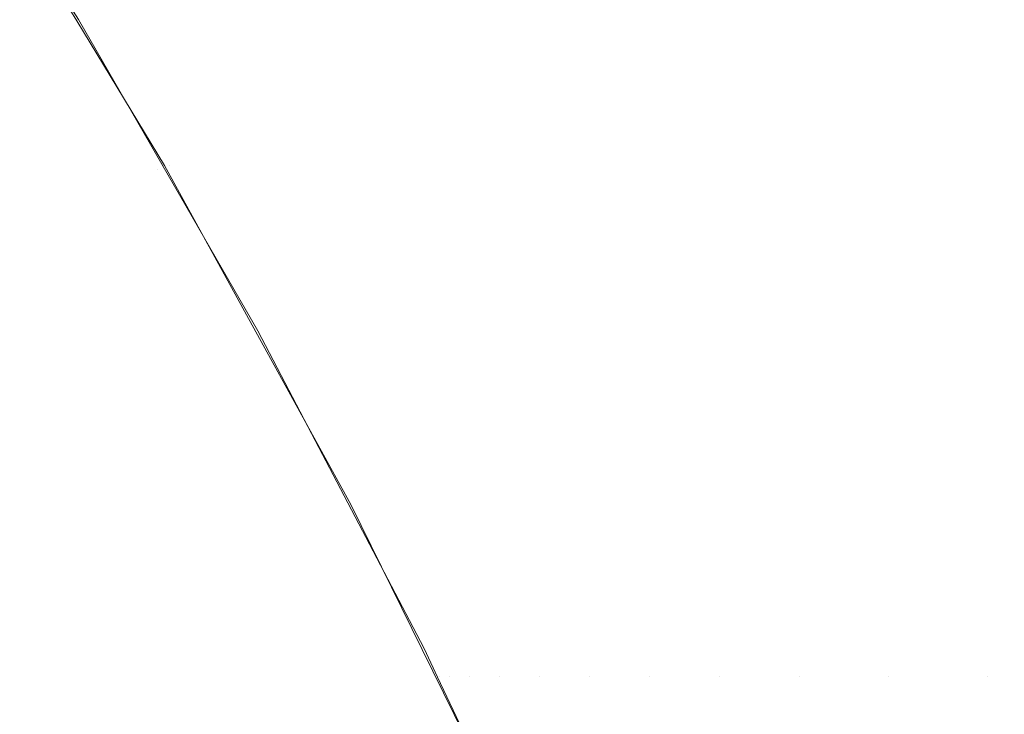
# Model space of a CAD drawing. Header units: centimetres. Extents: x -26.3 to 27.5, y 4.8 to 73.5.
# Tile 201 of 256: x -8.20157 to -8.19047, y 6.54402 to 6.55186. Entities that reach past the tile are written whole.
import ezdxf

# ---------------------------------------------------------------- set-up
doc = ezdxf.new("R2010")
doc.units = ezdxf.units.CM
doc.header["$LTSCALE"] = 2.54
doc.layers.add('Lucido design-1', color=7, linetype='Continuous')

# ---------------------------------------------------------------- blocks, each defined once
blk = doc.blocks.new('Gruppo-3-1')
at = {"color": 7, "linetype": 'Continuous', "lineweight": 9}
for points, invisible_edges in [([(-8.202198, 6.553942, -1479.714839), (-8.20307, 6.555286, -1479.514839), (-8.200905, 6.551857, -1479.514839)], 9), ([(-8.202198, 6.553942, -1515.814839), (-8.20307, 6.555286, -1515.614839), (-8.200905, 6.551857, -1515.614839)], 9), ([(-8.201558, 6.553019, -1515.611151), (-8.200905, 6.551857, -1515.614839), (-8.20307, 6.555286, -1515.614839)], 9), ([(-8.200017, 6.550164, -1479.719199), (-8.202278, 6.553891, -1479.719199), (-8.202198, 6.553942, -1479.714839), (-8.200925, 6.551844, -1479.714839)], 11), ([(-8.200017, 6.550164, -1515.819199), (-8.202278, 6.553891, -1515.819199), (-8.202198, 6.553942, -1515.814839), (-8.200925, 6.551844, -1515.814839)], 11), ([(-8.200905, 6.551857, -1479.514839), (-8.200925, 6.551844, -1479.714839), (-8.202198, 6.553942, -1479.714839)], 9), ([(-8.200905, 6.551857, -1515.614839), (-8.200925, 6.551844, -1515.814839), (-8.202198, 6.553942, -1515.814839)], 9), ([(-8.202278, 6.553891, -1479.719199), (-8.200017, 6.550164, -1479.719199), (-8.200248, 6.550031, -1479.723331), (-8.202503, 6.553748, -1479.723331)], 15), ([(-8.202278, 6.553891, -1515.819199), (-8.200017, 6.550164, -1515.819199), (-8.200248, 6.550031, -1515.823331), (-8.202503, 6.553748, -1515.823331)], 15), ([(-8.202503, 6.553748, -1479.723331), (-8.200248, 6.550031, -1479.723331), (-8.200626, 6.549813, -1479.727446), (-8.202871, 6.553513, -1479.727446)], 15), ([(-8.202503, 6.553748, -1515.823331), (-8.200248, 6.550031, -1515.823331), (-8.200626, 6.549813, -1515.827446), (-8.202871, 6.553513, -1515.827446)], 15), ([(-8.202871, 6.553513, -1479.727446), (-8.200626, 6.549813, -1479.727446), (-8.20115, 6.54951, -1479.731535), (-8.203382, 6.553188, -1479.731535)], 15), ([(-8.202871, 6.553513, -1515.827446), (-8.200626, 6.549813, -1515.827446), (-8.20115, 6.54951, -1515.831535), (-8.203382, 6.553188, -1515.831535)], 15), ([(-8.203382, 6.553188, -1479.731535), (-8.20115, 6.54951, -1479.731535), (-8.20182, 6.549123, -1479.735592), (-8.204034, 6.552772, -1479.735592)], 15), ([(-8.203382, 6.553188, -1515.831535), (-8.20115, 6.54951, -1515.831535), (-8.20182, 6.549123, -1515.835592), (-8.204034, 6.552772, -1515.835592)], 15), ([(-8.199877, 6.550212, -1479.511204), (-8.200905, 6.551857, -1479.514839), (-8.201558, 6.553019, -1479.511151)], 11), ([(-8.199702, 6.550212, -1479.507574), (-8.199877, 6.550212, -1479.511204), (-8.201558, 6.553019, -1479.511151), (-8.201381, 6.553019, -1479.507466)], 15), ([(-8.199877, 6.550212, -1515.611204), (-8.200905, 6.551857, -1515.614839), (-8.201558, 6.553019, -1515.611151)], 11), ([(-8.199702, 6.550212, -1515.607574), (-8.199877, 6.550212, -1515.611204), (-8.201558, 6.553019, -1515.611151), (-8.201381, 6.553019, -1515.607466)], 15), ([(-8.199411, 6.550212, -1479.50395), (-8.199702, 6.550212, -1479.507574), (-8.201381, 6.553019, -1479.507466), (-8.201085, 6.553019, -1479.503789)], 15), ([(-8.199411, 6.550212, -1515.60395), (-8.199702, 6.550212, -1515.607574), (-8.201381, 6.553019, -1515.607466), (-8.201085, 6.553019, -1515.603789)], 15), ([(-8.199004, 6.550212, -1479.500338), (-8.199411, 6.550212, -1479.50395), (-8.201085, 6.553019, -1479.503789), (-8.200672, 6.553019, -1479.500123)], 15), ([(-8.199004, 6.550212, -1515.600338), (-8.199411, 6.550212, -1515.60395), (-8.201085, 6.553019, -1515.603789), (-8.200672, 6.553019, -1515.600123)], 15), ([(-8.198481, 6.550212, -1479.496741), (-8.199004, 6.550212, -1479.500338), (-8.200672, 6.553019, -1479.500123), (-8.200142, 6.553019, -1479.496472)], 15), ([(-8.198481, 6.550212, -1515.596741), (-8.199004, 6.550212, -1515.600338), (-8.200672, 6.553019, -1515.600123), (-8.200142, 6.553019, -1515.596472)], 15), ([(-8.197844, 6.550212, -1479.493162), (-8.198481, 6.550212, -1479.496741), (-8.200142, 6.553019, -1479.496472), (-8.199495, 6.553019, -1479.492841)], 15), ([(-8.197844, 6.550212, -1515.593162), (-8.198481, 6.550212, -1515.596741), (-8.200142, 6.553019, -1515.596472), (-8.199495, 6.553019, -1515.592841)], 15), ([(-8.197092, 6.550212, -1479.489606), (-8.197844, 6.550212, -1479.493162), (-8.199495, 6.553019, -1479.492841), (-8.198732, 6.553019, -1479.489231)], 15), ([(-8.197092, 6.550212, -1515.589606), (-8.197844, 6.550212, -1515.593162), (-8.199495, 6.553019, -1515.592841), (-8.198732, 6.553019, -1515.589231)], 15), ([(-8.196226, 6.550212, -1479.486075), (-8.197092, 6.550212, -1479.489606), (-8.198732, 6.553019, -1479.489231), (-8.197853, 6.553019, -1479.485648)], 15), ([(-8.196226, 6.550212, -1515.586075), (-8.197092, 6.550212, -1515.589606), (-8.198732, 6.553019, -1515.589231), (-8.197853, 6.553019, -1515.585648)], 15), ([(-8.195248, 6.550212, -1479.482574), (-8.196226, 6.550212, -1479.486075), (-8.197853, 6.553019, -1479.485648), (-8.196861, 6.553019, -1479.482096)], 15), ([(-8.195248, 6.550212, -1515.582574), (-8.196226, 6.550212, -1515.586075), (-8.197853, 6.553019, -1515.585648), (-8.196861, 6.553019, -1515.582096)], 15), ([(-8.194158, 6.550212, -1479.479107), (-8.195248, 6.550212, -1479.482574), (-8.196861, 6.553019, -1479.482096), (-8.195755, 6.553019, -1479.478576)], 15), ([(-8.194158, 6.550212, -1515.579107), (-8.195248, 6.550212, -1515.582574), (-8.196861, 6.553019, -1515.582096), (-8.195755, 6.553019, -1515.578576)], 15), ([(-8.192957, 6.550212, -1479.475675), (-8.194158, 6.550212, -1479.479107), (-8.195755, 6.553019, -1479.478576), (-8.194536, 6.553019, -1479.475094)], 15), ([(-8.192957, 6.550212, -1515.575675), (-8.194158, 6.550212, -1515.579107), (-8.195755, 6.553019, -1515.578576), (-8.194536, 6.553019, -1515.575094)], 15), ([(-8.191647, 6.550212, -1479.472285), (-8.192957, 6.550212, -1479.475675), (-8.194536, 6.553019, -1479.475094), (-8.193207, 6.553019, -1479.471653)], 15), ([(-8.191647, 6.550212, -1515.572285), (-8.192957, 6.550212, -1515.575675), (-8.194536, 6.553019, -1515.575094), (-8.193207, 6.553019, -1515.571653)], 15), ([(-8.190229, 6.550212, -1479.468938), (-8.191647, 6.550212, -1479.472285), (-8.193207, 6.553019, -1479.471653), (-8.191768, 6.553019, -1479.468257)], 15), ([(-8.190229, 6.550212, -1515.568938), (-8.191647, 6.550212, -1515.572285), (-8.193207, 6.553019, -1515.571653), (-8.191768, 6.553019, -1515.568257)], 15), ([(-8.188705, 6.550212, -1479.465638), (-8.190229, 6.550212, -1479.468938), (-8.191768, 6.553019, -1479.468257), (-8.190221, 6.553019, -1479.464908)], 15), ([(-8.188705, 6.550212, -1515.565638), (-8.190229, 6.550212, -1515.568938), (-8.191768, 6.553019, -1515.568257), (-8.190221, 6.553019, -1515.564908)], 15), ([(-25.986537, 6.552741, -1479.029747), (-25.986537, 6.550202, -1479.028253), (27.113463, 6.550202, -1479.028253), (27.113463, 6.552741, -1479.029747)], 10), ([(-25.986537, 6.552741, -1515.129747), (-25.986537, 6.550202, -1515.128253), (27.113463, 6.550202, -1515.128253), (27.113463, 6.552741, -1515.129747)], 10), ([(-8.199935, 6.550212, -1479.714839), (-8.200925, 6.551844, -1479.714839), (-8.200905, 6.551857, -1479.514839)], 10), ([(-8.199935, 6.550212, -1515.814839), (-8.200925, 6.551844, -1515.814839), (-8.200905, 6.551857, -1515.614839)], 10), ([(-8.200925, 6.551844, -1479.714839), (-8.199935, 6.550212, -1479.714839), (-8.200017, 6.550164, -1479.719199)], 10), ([(-8.200925, 6.551844, -1515.814839), (-8.199935, 6.550212, -1515.814839), (-8.200017, 6.550164, -1515.819199)], 10), ([(-8.199935, 6.550212, -1479.714839), (-8.200905, 6.551857, -1479.514839), (-8.198884, 6.548346, -1479.514839)], 9), ([(-8.198884, 6.548346, -1479.514839), (-8.200905, 6.551857, -1479.514839), (-8.199877, 6.550212, -1479.511204)], 10), ([(-8.199935, 6.550212, -1515.814839), (-8.200905, 6.551857, -1515.614839), (-8.198884, 6.548346, -1515.614839)], 9), ([(-8.198884, 6.548346, -1515.614839), (-8.200905, 6.551857, -1515.614839), (-8.199877, 6.550212, -1515.611204)], 10), ([(27.113463, 6.549078, -1479.027592), (27.113463, 6.550202, -1479.028253), (-25.986537, 6.550202, -1479.028253), (-25.986537, 6.549078, -1479.027592)], 10), ([(27.113463, 6.549078, -1515.127592), (27.113463, 6.550202, -1515.128253), (-25.986537, 6.550202, -1515.128253), (-25.986537, 6.549078, -1515.127592)], 10), ([(-8.200017, 6.550164, -1479.719199), (-8.197921, 6.546343, -1479.719199), (-8.198157, 6.54622, -1479.723331), (-8.200248, 6.550031, -1479.723331)], 15), ([(-8.200017, 6.550164, -1515.819199), (-8.197921, 6.546343, -1515.819199), (-8.198157, 6.54622, -1515.823331), (-8.200248, 6.550031, -1515.823331)], 15), ([(-8.200017, 6.550164, -1479.719199), (-8.199935, 6.550212, -1479.714839), (-8.198905, 6.548335, -1479.714839)], 9), ([(-8.200017, 6.550164, -1515.819199), (-8.199935, 6.550212, -1515.814839), (-8.198905, 6.548335, -1515.814839)], 9), ([(-8.198905, 6.548335, -1479.714839), (-8.197836, 6.546387, -1479.714839), (-8.197921, 6.546343, -1479.719199), (-8.200017, 6.550164, -1479.719199)], 14), ([(-8.198905, 6.548335, -1515.814839), (-8.197836, 6.546387, -1515.814839), (-8.197921, 6.546343, -1515.819199), (-8.200017, 6.550164, -1515.819199)], 14), ([(-8.198884, 6.548346, -1479.514839), (-8.198905, 6.548335, -1479.714839), (-8.199935, 6.550212, -1479.714839)], 9), ([(-8.198884, 6.548346, -1515.614839), (-8.198905, 6.548335, -1515.814839), (-8.199935, 6.550212, -1515.814839)], 9), ([(-8.199877, 6.550212, -1479.511204), (-8.198288, 6.547352, -1479.511255), (-8.198884, 6.548346, -1479.514839)], 11), ([(-8.198116, 6.547352, -1479.507675), (-8.198288, 6.547352, -1479.511255), (-8.199877, 6.550212, -1479.511204), (-8.199702, 6.550212, -1479.507574)], 15), ([(-8.199877, 6.550212, -1515.611204), (-8.198288, 6.547352, -1515.611255), (-8.198884, 6.548346, -1515.614839)], 11), ([(-8.198116, 6.547352, -1515.607675), (-8.198288, 6.547352, -1515.611255), (-8.199877, 6.550212, -1515.611204), (-8.199702, 6.550212, -1515.607574)], 15), ([(-8.197829, 6.547352, -1479.504103), (-8.198116, 6.547352, -1479.507675), (-8.199702, 6.550212, -1479.507574), (-8.199411, 6.550212, -1479.50395)], 15), ([(-8.197829, 6.547352, -1515.604103), (-8.198116, 6.547352, -1515.607675), (-8.199702, 6.550212, -1515.607574), (-8.199411, 6.550212, -1515.60395)], 15), ([(-8.197427, 6.547352, -1479.500541), (-8.197829, 6.547352, -1479.504103), (-8.199411, 6.550212, -1479.50395), (-8.199004, 6.550212, -1479.500338)], 15), ([(-8.197427, 6.547352, -1515.600541), (-8.197829, 6.547352, -1515.604103), (-8.199411, 6.550212, -1515.60395), (-8.199004, 6.550212, -1515.600338)], 15), ([(-8.196912, 6.547352, -1479.496994), (-8.197427, 6.547352, -1479.500541), (-8.199004, 6.550212, -1479.500338), (-8.198481, 6.550212, -1479.496741)], 15), ([(-8.196912, 6.547352, -1515.596994), (-8.197427, 6.547352, -1515.600541), (-8.199004, 6.550212, -1515.600338), (-8.198481, 6.550212, -1515.596741)], 15), ([(-8.196283, 6.547352, -1479.493466), (-8.196912, 6.547352, -1479.496994), (-8.198481, 6.550212, -1479.496741), (-8.197844, 6.550212, -1479.493162)], 15), ([(-8.196283, 6.547352, -1515.593466), (-8.196912, 6.547352, -1515.596994), (-8.198481, 6.550212, -1515.596741), (-8.197844, 6.550212, -1515.593162)], 15), ([(-8.195542, 6.547352, -1479.489959), (-8.196283, 6.547352, -1479.493466), (-8.197844, 6.550212, -1479.493162), (-8.197092, 6.550212, -1479.489606)], 15), ([(-8.195542, 6.547352, -1515.589959), (-8.196283, 6.547352, -1515.593466), (-8.197844, 6.550212, -1515.593162), (-8.197092, 6.550212, -1515.589606)], 15), ([(-8.194689, 6.547352, -1479.486478), (-8.195542, 6.547352, -1479.489959), (-8.197092, 6.550212, -1479.489606), (-8.196226, 6.550212, -1479.486075)], 15), ([(-8.194689, 6.547352, -1515.586478), (-8.195542, 6.547352, -1515.589959), (-8.197092, 6.550212, -1515.589606), (-8.196226, 6.550212, -1515.586075)], 15), ([(-8.193724, 6.547352, -1479.483027), (-8.194689, 6.547352, -1479.486478), (-8.196226, 6.550212, -1479.486075), (-8.195248, 6.550212, -1479.482574)], 15), ([(-8.193724, 6.547352, -1515.583027), (-8.194689, 6.547352, -1515.586478), (-8.196226, 6.550212, -1515.586075), (-8.195248, 6.550212, -1515.582574)], 15), ([(-8.192649, 6.547352, -1479.479607), (-8.193724, 6.547352, -1479.483027), (-8.195248, 6.550212, -1479.482574), (-8.194158, 6.550212, -1479.479107)], 15), ([(-8.192649, 6.547352, -1515.579607), (-8.193724, 6.547352, -1515.583027), (-8.195248, 6.550212, -1515.582574), (-8.194158, 6.550212, -1515.579107)], 15), ([(-8.191466, 6.547352, -1479.476224), (-8.192649, 6.547352, -1479.479607), (-8.194158, 6.550212, -1479.479107), (-8.192957, 6.550212, -1479.475675)], 15), ([(-8.191466, 6.547352, -1515.576224), (-8.192649, 6.547352, -1515.579607), (-8.194158, 6.550212, -1515.579107), (-8.192957, 6.550212, -1515.575675)], 15), ([(-8.190174, 6.547352, -1479.472881), (-8.191466, 6.547352, -1479.476224), (-8.192957, 6.550212, -1479.475675), (-8.191647, 6.550212, -1479.472285)], 15), ([(-8.190174, 6.547352, -1515.572881), (-8.191466, 6.547352, -1515.576224), (-8.192957, 6.550212, -1515.575675), (-8.191647, 6.550212, -1515.572285)], 15), ([(-8.188776, 6.547352, -1479.469581), (-8.190174, 6.547352, -1479.472881), (-8.191647, 6.550212, -1479.472285), (-8.190229, 6.550212, -1479.468938)], 15), ([(-8.188776, 6.547352, -1515.569581), (-8.190174, 6.547352, -1515.572881), (-8.191647, 6.550212, -1515.572285), (-8.190229, 6.550212, -1515.568938)], 15), ([(-8.200248, 6.550031, -1479.723331), (-8.198157, 6.54622, -1479.723331), (-8.198544, 6.546018, -1479.727446), (-8.200626, 6.549813, -1479.727446)], 15), ([(-8.200248, 6.550031, -1515.823331), (-8.198157, 6.54622, -1515.823331), (-8.198544, 6.546018, -1515.827446), (-8.200626, 6.549813, -1515.827446)], 15), ([(-8.200626, 6.549813, -1479.727446), (-8.198544, 6.546018, -1479.727446), (-8.199081, 6.545739, -1479.731535), (-8.20115, 6.54951, -1479.731535)], 15), ([(-8.200626, 6.549813, -1515.827446), (-8.198544, 6.546018, -1515.827446), (-8.199081, 6.545739, -1515.831535), (-8.20115, 6.54951, -1515.831535)], 15), ([(-8.20115, 6.54951, -1479.731535), (-8.199081, 6.545739, -1479.731535), (-8.199767, 6.545382, -1479.735592), (-8.20182, 6.549123, -1479.735592)], 15), ([(-8.20115, 6.54951, -1515.831535), (-8.199081, 6.545739, -1515.831535), (-8.199767, 6.545382, -1515.835592), (-8.20182, 6.549123, -1515.835592)], 15), ([(-25.986537, 6.549078, -1479.027592), (-25.986537, 6.546378, -1479.026154), (27.113463, 6.546378, -1479.026154), (27.113463, 6.549078, -1479.027592)], 10), ([(-25.986537, 6.549078, -1515.127592), (-25.986537, 6.546378, -1515.126154), (27.113463, 6.546378, -1515.126154), (27.113463, 6.549078, -1515.127592)], 10), ([(-8.20182, 6.549123, -1479.735592), (-8.199767, 6.545382, -1479.735592), (-8.200601, 6.544948, -1479.739611), (-8.202634, 6.548654, -1479.739611)], 15), ([(-8.20182, 6.549123, -1515.835592), (-8.199767, 6.545382, -1515.835592), (-8.200601, 6.544948, -1515.839611), (-8.202634, 6.548654, -1515.839611)], 15), ([(-8.202634, 6.548654, -1479.739611), (-8.200601, 6.544948, -1479.739611), (-8.20158, 6.544438, -1479.743584), (-8.20359, 6.548102, -1479.743584)], 15), ([(-8.202634, 6.548654, -1515.839611), (-8.200601, 6.544948, -1515.839611), (-8.20158, 6.544438, -1515.843584), (-8.20359, 6.548102, -1515.843584)], 15), ([(-8.198905, 6.548335, -1479.714839), (-8.198884, 6.548346, -1479.514839), (-8.19836, 6.547344, -1479.514839)], 9), ([(-8.198905, 6.548335, -1515.814839), (-8.198884, 6.548346, -1515.614839), (-8.19836, 6.547344, -1515.614839)], 9), ([(-8.19836, 6.547344, -1479.514839), (-8.197836, 6.546387, -1479.714839), (-8.198905, 6.548335, -1479.714839)], 9), ([(-8.19836, 6.547344, -1515.614839), (-8.197836, 6.546387, -1515.814839), (-8.198905, 6.548335, -1515.814839)], 9), ([(-8.198288, 6.547352, -1479.511255), (-8.19836, 6.547344, -1479.514839), (-8.198884, 6.548346, -1479.514839)], 9), ([(-8.198288, 6.547352, -1515.611255), (-8.19836, 6.547344, -1515.614839), (-8.198884, 6.548346, -1515.614839)], 9), ([(-8.19836, 6.547344, -1479.514839), (-8.198288, 6.547352, -1479.511255), (-8.196836, 6.544441, -1479.513071)], 11), ([(-8.19836, 6.547344, -1515.614839), (-8.198288, 6.547352, -1515.611255), (-8.196836, 6.544441, -1515.613071)], 11), ([(-8.197836, 6.546387, -1479.714839), (-8.19836, 6.547344, -1479.514839), (-8.197008, 6.54476, -1479.514839)], 9), ([(-8.196836, 6.544441, -1479.513071), (-8.197008, 6.54476, -1479.514839), (-8.19836, 6.547344, -1479.514839)], 9), ([(-8.197836, 6.546387, -1515.814839), (-8.19836, 6.547344, -1515.614839), (-8.197008, 6.54476, -1515.614839)], 9), ([(-8.196836, 6.544441, -1515.613071), (-8.197008, 6.54476, -1515.614839), (-8.19836, 6.547344, -1515.614839)], 9), ([(-8.198288, 6.547352, -1479.511255), (-8.196793, 6.544441, -1479.511303), (-8.196836, 6.544441, -1479.513071)], 11), ([(-8.196723, 6.544441, -1479.509536), (-8.196793, 6.544441, -1479.511303), (-8.198288, 6.547352, -1479.511255), (-8.198116, 6.547352, -1479.507675)], 15), ([(-8.198288, 6.547352, -1515.611255), (-8.196793, 6.544441, -1515.611303), (-8.196836, 6.544441, -1515.613071)], 11), ([(-8.196723, 6.544441, -1515.609536), (-8.196793, 6.544441, -1515.611303), (-8.198288, 6.547352, -1515.611255), (-8.198116, 6.547352, -1515.607675)], 15), ([(-8.198116, 6.547352, -1479.507675), (-8.196623, 6.544441, -1479.507771), (-8.196723, 6.544441, -1479.509536)], 11), ([(-8.196496, 6.544441, -1479.506007), (-8.196623, 6.544441, -1479.507771), (-8.198116, 6.547352, -1479.507675), (-8.197829, 6.547352, -1479.504103)], 15), ([(-8.198116, 6.547352, -1515.607675), (-8.196623, 6.544441, -1515.607771), (-8.196723, 6.544441, -1515.609536)], 11), ([(-8.196496, 6.544441, -1515.606007), (-8.196623, 6.544441, -1515.607771), (-8.198116, 6.547352, -1515.607675), (-8.197829, 6.547352, -1515.604103)], 15), ([(-8.197829, 6.547352, -1479.504103), (-8.19634, 6.544441, -1479.504246), (-8.196496, 6.544441, -1479.506007)], 11), ([(-8.196156, 6.544441, -1479.502487), (-8.19634, 6.544441, -1479.504246), (-8.197829, 6.547352, -1479.504103), (-8.197427, 6.547352, -1479.500541)], 15), ([(-8.197829, 6.547352, -1515.604103), (-8.19634, 6.544441, -1515.604246), (-8.196496, 6.544441, -1515.606007)], 11), ([(-8.196156, 6.544441, -1515.602487), (-8.19634, 6.544441, -1515.604246), (-8.197829, 6.547352, -1515.604103), (-8.197427, 6.547352, -1515.600541)], 15), ([(-8.197427, 6.547352, -1479.500541), (-8.195944, 6.544441, -1479.500733), (-8.196156, 6.544441, -1479.502487)], 11), ([(-8.195704, 6.544441, -1479.49898), (-8.195944, 6.544441, -1479.500733), (-8.197427, 6.547352, -1479.500541), (-8.196912, 6.547352, -1479.496994)], 15), ([(-8.197427, 6.547352, -1515.600541), (-8.195944, 6.544441, -1515.600733), (-8.196156, 6.544441, -1515.602487)], 11), ([(-8.195704, 6.544441, -1515.59898), (-8.195944, 6.544441, -1515.600733), (-8.197427, 6.547352, -1515.600541), (-8.196912, 6.547352, -1515.596994)], 15), ([(-8.196912, 6.547352, -1479.496994), (-8.195436, 6.544441, -1479.497233), (-8.195704, 6.544441, -1479.49898)], 11), ([(-8.19514, 6.544441, -1479.495489), (-8.195436, 6.544441, -1479.497233), (-8.196912, 6.547352, -1479.496994), (-8.196283, 6.547352, -1479.493466)], 15), ([(-8.196912, 6.547352, -1515.596994), (-8.195436, 6.544441, -1515.597233), (-8.195704, 6.544441, -1515.59898)], 11), ([(-8.19514, 6.544441, -1515.595489), (-8.195436, 6.544441, -1515.597233), (-8.196912, 6.547352, -1515.596994), (-8.196283, 6.547352, -1515.593466)], 15), ([(-8.196283, 6.547352, -1479.493466), (-8.194816, 6.544441, -1479.493752), (-8.19514, 6.544441, -1479.495489)], 11), ([(-8.194464, 6.544441, -1479.492018), (-8.194816, 6.544441, -1479.493752), (-8.196283, 6.547352, -1479.493466), (-8.195542, 6.547352, -1479.489959)], 15), ([(-8.196283, 6.547352, -1515.593466), (-8.194816, 6.544441, -1515.593752), (-8.19514, 6.544441, -1515.595489)], 11), ([(-8.194464, 6.544441, -1515.592018), (-8.194816, 6.544441, -1515.593752), (-8.196283, 6.547352, -1515.593466), (-8.195542, 6.547352, -1515.589959)], 15), ([(-8.195542, 6.547352, -1479.489959), (-8.194084, 6.544441, -1479.490292), (-8.194464, 6.544441, -1479.492018)], 11), ([(-8.193677, 6.544441, -1479.48857), (-8.194084, 6.544441, -1479.490292), (-8.195542, 6.547352, -1479.489959), (-8.194689, 6.547352, -1479.486478)], 15), ([(-8.195542, 6.547352, -1515.589959), (-8.194084, 6.544441, -1515.590292), (-8.194464, 6.544441, -1515.592018)], 11), ([(-8.193677, 6.544441, -1515.58857), (-8.194084, 6.544441, -1515.590292), (-8.195542, 6.547352, -1515.589959), (-8.194689, 6.547352, -1515.586478)], 15), ([(-8.194689, 6.547352, -1479.486478), (-8.193242, 6.544441, -1479.486858), (-8.193677, 6.544441, -1479.48857)], 11), ([(-8.19278, 6.544441, -1479.485149), (-8.193242, 6.544441, -1479.486858), (-8.194689, 6.547352, -1479.486478), (-8.193724, 6.547352, -1479.483027)], 15), ([(-8.194689, 6.547352, -1515.586478), (-8.193242, 6.544441, -1515.586858), (-8.193677, 6.544441, -1515.58857)], 11), ([(-8.19278, 6.544441, -1515.585149), (-8.193242, 6.544441, -1515.586858), (-8.194689, 6.547352, -1515.586478), (-8.193724, 6.547352, -1515.583027)], 15), ([(-8.193724, 6.547352, -1479.483027), (-8.192291, 6.544441, -1479.483452), (-8.19278, 6.544441, -1479.485149)], 11), ([(-8.191773, 6.544441, -1479.481759), (-8.192291, 6.544441, -1479.483452), (-8.193724, 6.547352, -1479.483027), (-8.192649, 6.547352, -1479.479607)], 15), ([(-8.193724, 6.547352, -1515.583027), (-8.192291, 6.544441, -1515.583452), (-8.19278, 6.544441, -1515.585149)], 11), ([(-8.191773, 6.544441, -1515.581759), (-8.192291, 6.544441, -1515.583452), (-8.193724, 6.547352, -1515.583027), (-8.192649, 6.547352, -1515.579607)], 15), ([(-8.192649, 6.547352, -1479.479607), (-8.19123, 6.544441, -1479.480079), (-8.191773, 6.544441, -1479.481759)], 11), ([(-8.190659, 6.544441, -1479.478403), (-8.19123, 6.544441, -1479.480079), (-8.192649, 6.547352, -1479.479607), (-8.191466, 6.547352, -1479.476224)], 15), ([(-8.192649, 6.547352, -1515.579607), (-8.19123, 6.544441, -1515.580079), (-8.191773, 6.544441, -1515.581759)], 11), ([(-8.190659, 6.544441, -1515.578403), (-8.19123, 6.544441, -1515.580079), (-8.192649, 6.547352, -1515.579607), (-8.191466, 6.547352, -1515.576224)], 15), ([(-8.191466, 6.547352, -1479.476224), (-8.190062, 6.544441, -1479.476741), (-8.190659, 6.544441, -1479.478403)], 11), ([(-8.189438, 6.544441, -1479.475084), (-8.190062, 6.544441, -1479.476741), (-8.191466, 6.547352, -1479.476224), (-8.190174, 6.547352, -1479.472881)], 15), ([(-8.191466, 6.547352, -1515.576224), (-8.190062, 6.544441, -1515.576741), (-8.190659, 6.544441, -1515.578403)], 11), ([(-8.189438, 6.544441, -1515.575084), (-8.190062, 6.544441, -1515.576741), (-8.191466, 6.547352, -1515.576224), (-8.190174, 6.547352, -1515.572881)], 15), ([(27.113463, 6.545323, -1479.025592), (27.113463, 6.546378, -1479.026154), (-25.986537, 6.546378, -1479.026154), (-25.986537, 6.545323, -1479.025592)], 10), ([(27.113463, 6.545323, -1515.125592), (27.113463, 6.546378, -1515.126154), (-25.986537, 6.546378, -1515.126154), (-25.986537, 6.545323, -1515.125592)], 10), ([(-8.197921, 6.546343, -1479.719199), (-8.197836, 6.546387, -1479.714839), (-8.197029, 6.54475, -1479.714839)], 9), ([(-8.197921, 6.546343, -1515.819199), (-8.197836, 6.546387, -1515.814839), (-8.197029, 6.54475, -1515.814839)], 9), ([(-8.197008, 6.54476, -1479.514839), (-8.197029, 6.54475, -1479.714839), (-8.197836, 6.546387, -1479.714839)], 9), ([(-8.197008, 6.54476, -1515.614839), (-8.197029, 6.54475, -1515.814839), (-8.197836, 6.546387, -1515.814839)], 9), ([(-8.197921, 6.546343, -1479.719199), (-8.195993, 6.542434, -1479.719199), (-8.196234, 6.542321, -1479.723331), (-8.198157, 6.54622, -1479.723331)], 15), ([(-8.197921, 6.546343, -1515.819199), (-8.195993, 6.542434, -1515.819199), (-8.196234, 6.542321, -1515.823331), (-8.198157, 6.54622, -1515.823331)], 15), ([(-8.197029, 6.54475, -1479.714839), (-8.195907, 6.542474, -1479.714839), (-8.195993, 6.542434, -1479.719199), (-8.197921, 6.546343, -1479.719199)], 14), ([(-8.197029, 6.54475, -1515.814839), (-8.195907, 6.542474, -1515.814839), (-8.195993, 6.542434, -1515.819199), (-8.197921, 6.546343, -1515.819199)], 14), ([(-8.198157, 6.54622, -1479.723331), (-8.196234, 6.542321, -1479.723331), (-8.19663, 6.542137, -1479.727446), (-8.198544, 6.546018, -1479.727446)], 15), ([(-8.198157, 6.54622, -1515.823331), (-8.196234, 6.542321, -1515.823331), (-8.19663, 6.542137, -1515.827446), (-8.198544, 6.546018, -1515.827446)], 15), ([(-8.198544, 6.546018, -1479.727446), (-8.19663, 6.542137, -1479.727446), (-8.197179, 6.541881, -1479.731535), (-8.199081, 6.545739, -1479.731535)], 15), ([(-8.198544, 6.546018, -1515.827446), (-8.19663, 6.542137, -1515.827446), (-8.197179, 6.541881, -1515.831535), (-8.199081, 6.545739, -1515.831535)], 15), ([(-8.199081, 6.545739, -1479.731535), (-8.197179, 6.541881, -1479.731535), (-8.19788, 6.541554, -1479.735592), (-8.199767, 6.545382, -1479.735592)], 15), ([(-8.199081, 6.545739, -1515.831535), (-8.197179, 6.541881, -1515.831535), (-8.19788, 6.541554, -1515.835592), (-8.199767, 6.545382, -1515.835592)], 15), ([(-8.199767, 6.545382, -1479.735592), (-8.19788, 6.541554, -1479.735592), (-8.198731, 6.541157, -1479.739611), (-8.200601, 6.544948, -1479.739611)], 15), ([(-8.199767, 6.545382, -1515.835592), (-8.19788, 6.541554, -1515.835592), (-8.198731, 6.541157, -1515.839611), (-8.200601, 6.544948, -1515.839611)], 15), ([(-25.986537, 6.545323, -1479.025592), (-25.986537, 6.542466, -1479.024224), (27.113463, 6.542466, -1479.024224), (27.113463, 6.545323, -1479.025592)], 10), ([(-25.986537, 6.545323, -1515.125592), (-25.986537, 6.542466, -1515.124224), (27.113463, 6.542466, -1515.124224), (27.113463, 6.545323, -1515.125592)], 10), ([(-8.200601, 6.544948, -1479.739611), (-8.198731, 6.541157, -1479.739611), (-8.199731, 6.54069, -1479.743584), (-8.20158, 6.544438, -1479.743584)], 15), ([(-8.200601, 6.544948, -1515.839611), (-8.198731, 6.541157, -1515.839611), (-8.199731, 6.54069, -1515.843584), (-8.20158, 6.544438, -1515.843584)], 15), ([(-8.197029, 6.54475, -1479.714839), (-8.197008, 6.54476, -1479.514839), (-8.196856, 6.544438, -1479.514839)], 9), ([(-8.195907, 6.542474, -1515.814839), (-8.197029, 6.54475, -1515.814839), (-8.197008, 6.54476, -1515.614839), (-8.196856, 6.544438, -1515.614839)], 10), ([(-8.195907, 6.542474, -1479.714839), (-8.197029, 6.54475, -1479.714839), (-8.196856, 6.544438, -1479.514839)], 10), ([(-8.196836, 6.544441, -1479.513071), (-8.196856, 6.544438, -1479.514839), (-8.197008, 6.54476, -1479.514839)], 9), ([(-8.196836, 6.544441, -1515.613071), (-8.196856, 6.544438, -1515.614839), (-8.197008, 6.54476, -1515.614839)], 9), ([(-8.20158, 6.544438, -1479.743584), (-8.199731, 6.54069, -1479.743584), (-8.200878, 6.540156, -1479.747504), (-8.202702, 6.543854, -1479.747504)], 15), ([(-8.20158, 6.544438, -1515.843584), (-8.199731, 6.54069, -1515.843584), (-8.200878, 6.540156, -1515.847504), (-8.202702, 6.543854, -1515.847504)], 15), ([(-8.195437, 6.541483, -1479.513093), (-8.195281, 6.541106, -1479.514839), (-8.196856, 6.544438, -1479.514839), (-8.196836, 6.544441, -1479.513071)], 13), ([(-8.195437, 6.541483, -1515.613093), (-8.195281, 6.541106, -1515.614839), (-8.196856, 6.544438, -1515.614839), (-8.196836, 6.544441, -1515.613071)], 13), ([(-8.196856, 6.544438, -1479.514839), (-8.195281, 6.541106, -1479.514839), (-8.195907, 6.542474, -1479.714839)], 10), ([(-8.196856, 6.544438, -1515.614839), (-8.195281, 6.541106, -1515.614839), (-8.195907, 6.542474, -1515.814839)], 10), ([(-8.196836, 6.544441, -1479.513071), (-8.196793, 6.544441, -1479.511303), (-8.195395, 6.541483, -1479.511348), (-8.195437, 6.541483, -1479.513093)], 15), ([(-8.196836, 6.544441, -1515.613071), (-8.196793, 6.544441, -1515.611303), (-8.195395, 6.541483, -1515.611348), (-8.195437, 6.541483, -1515.613093)], 15), ([(-8.195325, 6.541483, -1479.509604), (-8.195395, 6.541483, -1479.511348), (-8.196793, 6.544441, -1479.511303), (-8.196723, 6.544441, -1479.509536)], 15), ([(-8.195325, 6.541483, -1515.609604), (-8.195395, 6.541483, -1515.611348), (-8.196793, 6.544441, -1515.611303), (-8.196723, 6.544441, -1515.609536)], 15), ([(-8.196723, 6.544441, -1479.509536), (-8.196623, 6.544441, -1479.507771), (-8.195227, 6.541483, -1479.507861), (-8.195325, 6.541483, -1479.509604)], 15), ([(-8.196723, 6.544441, -1515.609536), (-8.196623, 6.544441, -1515.607771), (-8.195227, 6.541483, -1515.607861), (-8.195325, 6.541483, -1515.609604)], 15), ([(-8.195101, 6.541483, -1479.506119), (-8.195227, 6.541483, -1479.507861), (-8.196623, 6.544441, -1479.507771), (-8.196496, 6.544441, -1479.506007)], 15), ([(-8.195101, 6.541483, -1515.606119), (-8.195227, 6.541483, -1515.607861), (-8.196623, 6.544441, -1515.607771), (-8.196496, 6.544441, -1515.606007)], 15), ([(-8.196496, 6.544441, -1479.506007), (-8.19634, 6.544441, -1479.504246), (-8.194948, 6.541483, -1479.504381), (-8.195101, 6.541483, -1479.506119)], 15), ([(-8.196496, 6.544441, -1515.606007), (-8.19634, 6.544441, -1515.604246), (-8.194948, 6.541483, -1515.604381), (-8.195101, 6.541483, -1515.606119)], 15), ([(-8.194766, 6.541483, -1479.502644), (-8.194948, 6.541483, -1479.504381), (-8.19634, 6.544441, -1479.504246), (-8.196156, 6.544441, -1479.502487)], 15), ([(-8.194766, 6.541483, -1515.602644), (-8.194948, 6.541483, -1515.604381), (-8.19634, 6.544441, -1515.604246), (-8.196156, 6.544441, -1515.602487)], 15), ([(-8.196156, 6.544441, -1479.502487), (-8.195944, 6.544441, -1479.500733), (-8.194557, 6.541483, -1479.500911), (-8.194766, 6.541483, -1479.502644)], 15), ([(-8.196156, 6.544441, -1515.602487), (-8.195944, 6.544441, -1515.600733), (-8.194557, 6.541483, -1515.600911), (-8.194766, 6.541483, -1515.602644)], 15), ([(-8.19432, 6.541483, -1479.499181), (-8.194557, 6.541483, -1479.500911), (-8.195944, 6.544441, -1479.500733), (-8.195704, 6.544441, -1479.49898)], 15), ([(-8.19432, 6.541483, -1515.599181), (-8.194557, 6.541483, -1515.600911), (-8.195944, 6.544441, -1515.600733), (-8.195704, 6.544441, -1515.59898)], 15), ([(-8.195704, 6.544441, -1479.49898), (-8.195436, 6.544441, -1479.497233), (-8.194055, 6.541483, -1479.497456), (-8.19432, 6.541483, -1479.499181)], 15), ([(-8.195704, 6.544441, -1515.59898), (-8.195436, 6.544441, -1515.597233), (-8.194055, 6.541483, -1515.597456), (-8.19432, 6.541483, -1515.599181)], 15), ([(-8.193762, 6.541483, -1479.495734), (-8.194055, 6.541483, -1479.497456), (-8.195436, 6.544441, -1479.497233), (-8.19514, 6.544441, -1479.495489)], 15), ([(-8.193762, 6.541483, -1515.595734), (-8.194055, 6.541483, -1515.597456), (-8.195436, 6.544441, -1515.597233), (-8.19514, 6.544441, -1515.595489)], 15), ([(-8.19514, 6.544441, -1479.495489), (-8.194816, 6.544441, -1479.493752), (-8.193443, 6.541483, -1479.494019), (-8.193762, 6.541483, -1479.495734)], 15), ([(-8.19514, 6.544441, -1515.595489), (-8.194816, 6.544441, -1515.593752), (-8.193443, 6.541483, -1515.594019), (-8.193762, 6.541483, -1515.595734)], 15), ([(-8.193095, 6.541483, -1479.492307), (-8.193443, 6.541483, -1479.494019), (-8.194816, 6.544441, -1479.493752), (-8.194464, 6.544441, -1479.492018)], 15), ([(-8.193095, 6.541483, -1515.592307), (-8.193443, 6.541483, -1515.594019), (-8.194816, 6.544441, -1515.593752), (-8.194464, 6.544441, -1515.592018)], 15), ([(-8.194464, 6.544441, -1479.492018), (-8.194084, 6.544441, -1479.490292), (-8.19272, 6.541483, -1479.490603), (-8.193095, 6.541483, -1479.492307)], 15), ([(-8.194464, 6.544441, -1515.592018), (-8.194084, 6.544441, -1515.590292), (-8.19272, 6.541483, -1515.590603), (-8.193095, 6.541483, -1515.592307)], 15), ([(-8.192318, 6.541483, -1479.488903), (-8.19272, 6.541483, -1479.490603), (-8.194084, 6.544441, -1479.490292), (-8.193677, 6.544441, -1479.48857)], 15), ([(-8.192318, 6.541483, -1515.588903), (-8.19272, 6.541483, -1515.590603), (-8.194084, 6.544441, -1515.590292), (-8.193677, 6.544441, -1515.58857)], 15), ([(-8.193677, 6.544441, -1479.48857), (-8.193242, 6.544441, -1479.486858), (-8.191889, 6.541483, -1479.487213), (-8.192318, 6.541483, -1479.488903)], 15), ([(-8.193677, 6.544441, -1515.58857), (-8.193242, 6.544441, -1515.586858), (-8.191889, 6.541483, -1515.587213), (-8.192318, 6.541483, -1515.588903)], 15), ([(-8.191432, 6.541483, -1479.485526), (-8.191889, 6.541483, -1479.487213), (-8.193242, 6.544441, -1479.486858), (-8.19278, 6.544441, -1479.485149)], 15), ([(-8.191432, 6.541483, -1515.585526), (-8.191889, 6.541483, -1515.587213), (-8.193242, 6.544441, -1515.586858), (-8.19278, 6.544441, -1515.585149)], 15), ([(-8.19278, 6.544441, -1479.485149), (-8.192291, 6.544441, -1479.483452), (-8.190949, 6.541483, -1479.48385), (-8.191432, 6.541483, -1479.485526)], 15), ([(-8.19278, 6.544441, -1515.585149), (-8.192291, 6.544441, -1515.583452), (-8.190949, 6.541483, -1515.58385), (-8.191432, 6.541483, -1515.585526)], 15), ([(-8.190439, 6.541483, -1479.482179), (-8.190949, 6.541483, -1479.48385), (-8.192291, 6.544441, -1479.483452), (-8.191773, 6.544441, -1479.481759)], 15), ([(-8.190439, 6.541483, -1515.582179), (-8.190949, 6.541483, -1515.58385), (-8.192291, 6.544441, -1515.583452), (-8.191773, 6.544441, -1515.581759)], 15), ([(-8.191773, 6.544441, -1479.481759), (-8.19123, 6.544441, -1479.480079), (-8.189902, 6.541483, -1479.480519), (-8.190439, 6.541483, -1479.482179)], 15), ([(-8.191773, 6.544441, -1515.581759), (-8.19123, 6.544441, -1515.580079), (-8.189902, 6.541483, -1515.580519), (-8.190439, 6.541483, -1515.582179)], 15), ([(-8.189338, 6.541483, -1479.478865), (-8.189902, 6.541483, -1479.480519), (-8.19123, 6.544441, -1479.480079), (-8.190659, 6.544441, -1479.478403)], 15), ([(-8.189338, 6.541483, -1515.578865), (-8.189902, 6.541483, -1515.580519), (-8.19123, 6.544441, -1515.580079), (-8.190659, 6.544441, -1515.578403)], 15), ([(-8.190659, 6.544441, -1479.478403), (-8.190062, 6.544441, -1479.476741), (-8.188749, 6.541483, -1479.477224), (-8.189338, 6.541483, -1479.478865)], 15), ([(-8.190659, 6.544441, -1515.578403), (-8.190062, 6.544441, -1515.576741), (-8.188749, 6.541483, -1515.577224), (-8.189338, 6.541483, -1515.578865)], 15)]:
    blk.add_3dface(points, dxfattribs=dict(at, invisible_edges=invisible_edges))
blk = doc.blocks.new('Gruppo-4-1')
at = {"color": 7}
blk.add_blockref('Gruppo-3-1', (0, 0), dxfattribs=at)

msp = doc.modelspace()

# ---------------------------------------------------------------- block references
at = {"layer": 'Lucido design-1', "color": 7}
msp.add_blockref('Gruppo-4-1', (0, 0), dxfattribs=at)

doc.saveas('drawing.dxf')
